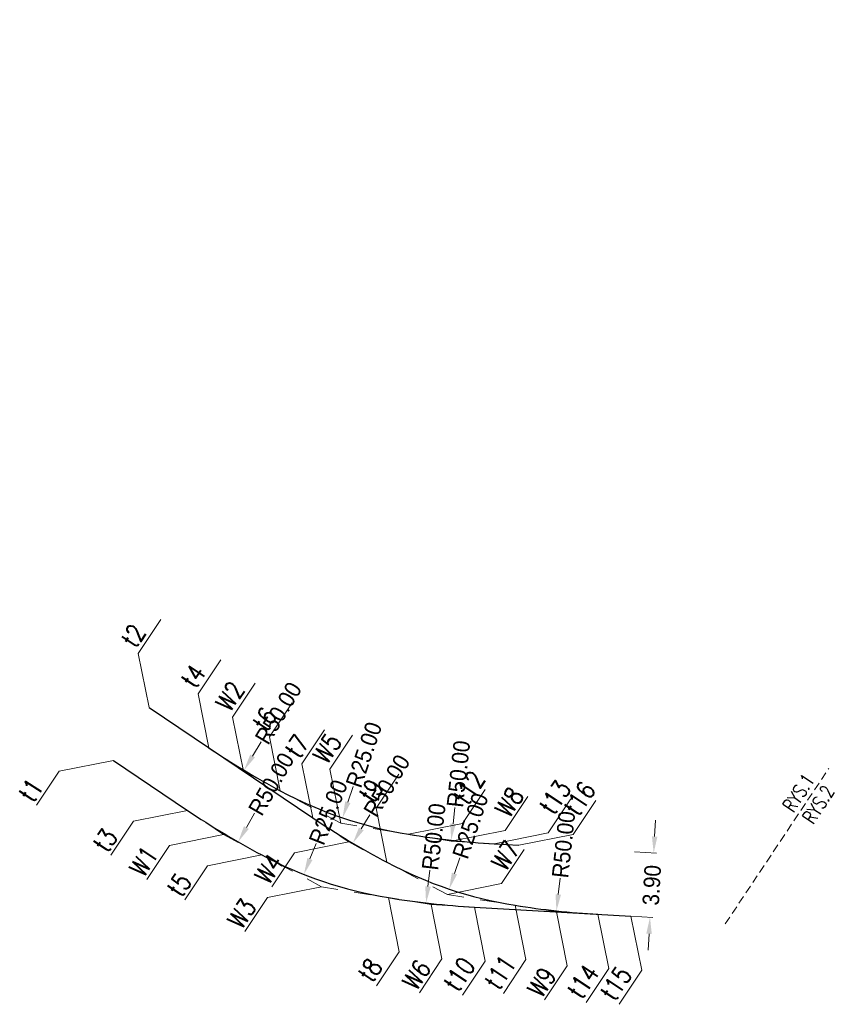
# Model space of a CAD drawing. Header units: metres. Extents: x 6603814 to 6605007, y 5739589 to 5740036.
# Tile 1 of 4: x 6603814 to 6603863, y 5739844 to 5739903. Entities that reach past the tile are written whole.
import ezdxf

# ---------------------------------------------------------------- set-up
doc = ezdxf.new("R2010")
doc.units = ezdxf.units.M
doc.header["$PDMODE"] = 33
doc.header["$PDSIZE"] = 0.2
for name, pattern in [('4002', [2, 1, -1]), ('DASHDOT', [25.4, 12.7, -6.35, 0, -6.35]), ('DASHED', [0.75, 0.5, -0.25])]:
    doc.linetypes.add(name, pattern=pattern)
for name, color, linetype, lineweight in [('Opis', 7, 'Continuous', 13), ('OSIE_TORU', 10, 'DASHDOT', 30), ('styczne łuków kołowych', 7, '4002', 9), ('wsp Osi Torów', 5, 'Continuous', 13), ('wsp wierzch', 7, 'Continuous', 20), ('wymiary', 7, 'Continuous', 18)]:
    doc.layers.add(name, color=color, linetype=linetype, lineweight=lineweight)
doc.styles.add('tabelka', font='simplex.shx')
doc.styles.add('WSP', font='txt.shx', dxfattribs={"width": 0.8})
doc.styles.add('wym500', font='arial.ttf', dxfattribs={"width": 0.9, "height": 1})
doc.dimstyles.new('500', dxfattribs={"dimtxt": 0.9, "dimasz": 1, "dimexe": 0.18, "dimexo": 0, "dimgap": 0.09, "dimtad": 0, "dimzin": 0, "dimdsep": 46, "dimtxsty": 'wym500', "dimcen": 0.25, "dimclrd": 256, "dimclre": 256, "dimclrt": 256, "dimaunit": 2, "dimadec": 7, "dimazin": 0, "dimtfac": 1, "dimtofl": 0, "dimtmove": 0, "dimatfit": 3, "dimfxl": 0.18, "dimtolj": 1, "dimtzin": 0, "dimlwd": -1, "dimlwe": -1, "dimarcsym": 0})

# ---------------------------------------------------------------- blocks, each defined once
blk = doc.blocks.new('*D28')
at = {"layer": 'Defpoints', "color": 0, "linetype": 'ByBlock', "transparency": 16777216}
for p in [(6603845.805, 5739903.311), (6603840.31, 5739853.614)]:
    blk.add_point(p, dxfattribs=at)
at = {"layer": 'wymiary', "linetype": 'ByBlock', "transparency": 16777216}
blk.add_line((6603840.529, 5739855.602), (6603840.419, 5739854.608), dxfattribs=at)
blk.add_solid([(6603840.254, 5739854.626), (6603840.585, 5739854.589), (6603840.31, 5739853.614)], dxfattribs=at)
at = {"layer": 'wymiary', "linetype": 'ByBlock', "transparency": 16777216, "insert": (6603840.753, 5739857.627), "char_height": 1, "attachment_point": 5, "rotation": 83.68985, "style": 'wym500'}
blk.add_mtext('\\A1;R50.00', dxfattribs=at)
blk = doc.blocks.new('*D29')
at = {"layer": 'Defpoints', "color": 0, "linetype": 'ByBlock', "transparency": 16777216}
for p in [(6603841.761, 5739878.64), (6603833.726, 5739854.966)]:
    blk.add_point(p, dxfattribs=at)
at = {"layer": 'wymiary', "linetype": 'ByBlock', "transparency": 16777216}
blk.add_line((6603834.369, 5739856.86), (6603834.048, 5739855.913), dxfattribs=at)
blk.add_solid([(6603833.89, 5739855.967), (6603834.205, 5739855.86), (6603833.726, 5739854.966)], dxfattribs=at)
at = {"layer": 'wymiary', "linetype": 'ByBlock', "transparency": 16777216, "insert": (6603835.024, 5739858.79), "char_height": 1, "attachment_point": 5, "rotation": 71.25387, "style": 'wym500'}
blk.add_mtext('\\A1;R25.00', dxfattribs=at)
blk = doc.blocks.new('*D30')
at = {"layer": 'Defpoints', "color": 0, "linetype": 'ByBlock', "transparency": 16777216}
for p in [(6603853.568, 5739900.676), (6603827.759, 5739857.852)]:
    blk.add_point(p, dxfattribs=at)
at = {"layer": 'wymiary', "linetype": 'ByBlock', "transparency": 16777216}
blk.add_line((6603828.791, 5739859.565), (6603828.275, 5739858.709), dxfattribs=at)
blk.add_solid([(6603828.132, 5739858.795), (6603828.418, 5739858.623), (6603827.759, 5739857.852)], dxfattribs=at)
at = {"layer": 'wymiary', "linetype": 'ByBlock', "transparency": 16777216, "insert": (6603829.843, 5739861.31), "char_height": 1, "attachment_point": 5, "rotation": 58.92406, "style": 'wym500'}
blk.add_mtext('\\A1;R50.00', dxfattribs=at)
blk = doc.blocks.new('*D31')
at = {"layer": 'Defpoints', "color": 0, "linetype": 'ByBlock', "transparency": 16777216}
for p in [(6603852.09, 5739899.041), (6603846.687, 5739849.334)]:
    blk.add_point(p, dxfattribs=at)
at = {"layer": 'wymiary', "linetype": 'ByBlock', "transparency": 16777216}
blk.add_line((6603846.903, 5739851.322), (6603846.795, 5739850.328), dxfattribs=at)
blk.add_solid([(6603846.629, 5739850.346), (6603846.961, 5739850.31), (6603846.687, 5739849.334)], dxfattribs=at)
at = {"layer": 'wymiary', "linetype": 'ByBlock', "transparency": 16777216, "insert": (6603847.123, 5739853.348), "char_height": 1, "attachment_point": 5, "rotation": 83.7961, "style": 'wym500'}
blk.add_mtext('\\A1;R50.00', dxfattribs=at)
blk = doc.blocks.new('*D32')
at = {"layer": 'Defpoints', "color": 0, "linetype": 'ByBlock', "transparency": 16777216}
for p in [(6603848.137, 5739874.355), (6603840.191, 5739850.652)]:
    blk.add_point(p, dxfattribs=at)
at = {"layer": 'wymiary', "linetype": 'ByBlock', "transparency": 16777216}
blk.add_line((6603840.827, 5739852.548), (6603840.509, 5739851.6), dxfattribs=at)
blk.add_solid([(6603840.351, 5739851.653), (6603840.667, 5739851.547), (6603840.191, 5739850.652)], dxfattribs=at)
at = {"layer": 'wymiary', "linetype": 'ByBlock', "transparency": 16777216, "insert": (6603841.474, 5739854.48), "char_height": 1, "attachment_point": 5, "rotation": 71.46637, "style": 'wym500'}
blk.add_mtext('\\A1;R25.00', dxfattribs=at)
blk = doc.blocks.new('*D33')
at = {"layer": 'Defpoints', "color": 0, "linetype": 'ByBlock', "transparency": 16777216}
for p in [(6603859.863, 5739896.435), (6603834.352, 5739853.433)]:
    blk.add_point(p, dxfattribs=at)
at = {"layer": 'wymiary', "linetype": 'ByBlock', "transparency": 16777216}
blk.add_line((6603835.372, 5739855.153), (6603834.862, 5739854.293), dxfattribs=at)
blk.add_solid([(6603834.718, 5739854.378), (6603835.005, 5739854.208), (6603834.352, 5739853.433)], dxfattribs=at)
at = {"layer": 'wymiary', "linetype": 'ByBlock', "transparency": 16777216, "insert": (6603836.412, 5739856.906), "char_height": 1, "attachment_point": 5, "rotation": 59.32152, "style": 'wym500'}
blk.add_mtext('\\A1;R50.00', dxfattribs=at)
blk = doc.blocks.new('*D34')
at = {"layer": 'Defpoints', "color": 0, "linetype": 'ByBlock', "transparency": 16777216}
for p in [(6603852.28, 5739896.883), (6603827.402, 5739853.512)]:
    blk.add_point(p, dxfattribs=at)
at = {"layer": 'wymiary', "linetype": 'ByBlock', "transparency": 16777216}
blk.add_line((6603828.397, 5739855.246), (6603827.9, 5739854.379), dxfattribs=at)
blk.add_solid([(6603827.755, 5739854.462), (6603828.044, 5739854.296), (6603827.402, 5739853.512)], dxfattribs=at)
at = {"layer": 'wymiary', "linetype": 'ByBlock', "transparency": 16777216, "insert": (6603829.411, 5739857.014), "char_height": 1, "attachment_point": 5, "rotation": 60.16182, "style": 'wym500'}
blk.add_mtext('\\A1;R50.00', dxfattribs=at)
blk = doc.blocks.new('*D35')
at = {"layer": 'Defpoints', "color": 0, "linetype": 'ByBlock', "transparency": 16777216}
for p in [(6603840.555, 5739874.803), (6603831.386, 5739851.545)]:
    blk.add_point(p, dxfattribs=at)
at = {"layer": 'wymiary', "linetype": 'ByBlock', "transparency": 16777216}
blk.add_line((6603832.12, 5739853.406), (6603831.753, 5739852.476), dxfattribs=at)
blk.add_solid([(6603831.598, 5739852.537), (6603831.908, 5739852.415), (6603831.386, 5739851.545)], dxfattribs=at)
at = {"layer": 'wymiary', "linetype": 'ByBlock', "transparency": 16777216, "insert": (6603832.867, 5739855.302), "char_height": 1, "attachment_point": 5, "rotation": 68.48549, "style": 'wym500'}
blk.add_mtext('\\A1;R25.00', dxfattribs=at)
blk = doc.blocks.new('*D36')
at = {"layer": 'Defpoints', "color": 0, "linetype": 'ByBlock', "transparency": 16777216}
for p in [(6603844.599, 5739899.474), (6603838.788, 5739849.813)]:
    blk.add_point(p, dxfattribs=at)
at = {"layer": 'wymiary', "linetype": 'ByBlock', "transparency": 16777216}
blk.add_line((6603839.021, 5739851.799), (6603838.904, 5739850.806), dxfattribs=at)
blk.add_solid([(6603838.739, 5739850.826), (6603839.07, 5739850.787), (6603838.788, 5739849.813)], dxfattribs=at)
at = {"layer": 'wymiary', "linetype": 'ByBlock', "transparency": 16777216, "insert": (6603839.257, 5739853.823), "char_height": 1, "attachment_point": 5, "rotation": 83.32613, "style": 'wym500'}
blk.add_mtext('\\A1;R50.00', dxfattribs=at)
blk = doc.blocks.new('*D37')
at = {"layer": 'Defpoints', "color": 0, "linetype": 'ByBlock', "transparency": 16777216}
for p in [(6603851.425, 5739852.902), (6603851.2, 5739849.009), (6603852.353, 5739848.942)]:
    blk.add_point(p, dxfattribs=at)
at = {"layer": 'wymiary', "linetype": 'ByBlock', "transparency": 16777216}
for p, q in [((6603852.636, 5739853.834), (6603852.694, 5739854.832)), ((6603851.425, 5739852.902), (6603852.758, 5739852.825)), ((6603851.2, 5739849.009), (6603852.533, 5739848.932)), ((6603852.295, 5739847.944), (6603852.237, 5739846.945))]:
    blk.add_line(p, q, dxfattribs=at)
for points in [[(6603852.47, 5739853.844), (6603852.802, 5739853.824), (6603852.578, 5739852.836)], [(6603852.129, 5739847.953), (6603852.462, 5739847.934), (6603852.353, 5739848.942)]]:
    blk.add_solid(points, dxfattribs=at)
at = {"layer": 'wymiary', "linetype": 'ByBlock', "transparency": 16777216, "insert": (6603852.466, 5739850.889), "char_height": 1, "attachment_point": 5, "rotation": 86.68985, "style": 'wym500'}
blk.add_mtext('\\A1;3.90', dxfattribs=at)
blk = doc.blocks.new('Wsp-pg50(s)')
for p, q in [((0, 0), (315, 315)), ((315, 315), (645, 315))]:
    blk.add_line(p, q)
at = {"style": 'WSP', "width": 0.8}
blk.add_attdef('WSP', (330, 351.6), '', height=150, dxfattribs=at)

msp = doc.modelspace()

# ---------------------------------------------------------------- linework, layer by layer
at = {"layer": 'Opis', "color": 251, "linetype": 'DASHED', "lineweight": 13}
msp.add_line((6603856.9137, 5739848.5444), (6603863.1886, 5739857.9631), dxfattribs=at)
at = {"layer": 'OSIE_TORU', "linetype": 'ByBlock', "ltscale": 0.1, "flags": 128}
for points in [[(6603822.002, 5739861.654), (6603831.9248, 5739854.9686, 0.0261867), (6603836.4124, 5739852.2754, 0.0825311), (6603844.1846, 5739849.6698, 0.0252581), (6603849.2034, 5739849.1242)], [(6603825.6297, 5739859.2098, 0.0252588), (6603829.9537, 5739856.6039, 0.0825311), (6603837.7162, 5739853.9695, 0.0261859), (6603842.9181, 5739853.3943), (6603844.4156, 5739853.3077)], [(6603819.8422, 5739858.4483), (6603824.3419, 5739855.4167, 0.0261867), (6603828.8295, 5739852.7235, 0.0815976), (6603836.5101, 5739850.1327, 0.0261859), (6603841.712, 5739849.5575), (6603851.2001, 5739849.0088)]]:
    msp.add_lwpolyline(points, format="xyb", dxfattribs=at)
at = {"layer": 'styczne łuków kołowych'}
for p, q in [((6603825.6297, 5739859.2098), (6603827.7259, 5739857.7976)), ((6603827.7259, 5739857.7976), (6603829.9537, 5739856.6039)), ((6603833.616, 5739854.6417), (6603829.9537, 5739856.6039)), ((6603824.3419, 5739855.4167), (6603826.5151, 5739853.9525)), ((6603831.9248, 5739854.9686), (6603834.098, 5739853.5044)), ((6603833.616, 5739854.6417), (6603837.7162, 5739853.9695)), ((6603826.5151, 5739853.9525), (6603828.8295, 5739852.7235)), ((6603834.098, 5739853.5044), (6603836.4124, 5739852.2754)), ((6603840.302, 5739853.5456), (6603837.7162, 5739853.9695)), ((6603840.302, 5739853.5456), (6603842.9181, 5739853.3943)), ((6603832.457, 5739850.7972), (6603828.8295, 5739852.7235)), ((6603840.082, 5739850.3268), (6603836.4124, 5739852.2754)), ((6603832.457, 5739850.7972), (6603836.5101, 5739850.1327)), ((6603839.096, 5739849.7088), (6603836.5101, 5739850.1327)), ((6603840.082, 5739850.3268), (6603844.1846, 5739849.6698)), ((6603839.096, 5739849.7088), (6603841.712, 5739849.5575)), ((6603846.6802, 5739849.2702), (6603844.1846, 5739849.6698)), ((6603846.6802, 5739849.2702), (6603849.2034, 5739849.1242))]:
    msp.add_line(p, q, dxfattribs=at)

# ---------------------------------------------------------------- block references
at = {"layer": 'wsp Osi Torów', "color": 1, "xscale": 0.00750000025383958, "yscale": 0.00750000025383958, "zscale": 0.00750000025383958, "rotation": 56.32769498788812}
for p, values in [((6603822.002, 5739861.654), {'WSP': 't2'}), ((6603825.6297, 5739859.2098), {'WSP': 't4'}), ((6603829.9537, 5739856.6039), {'WSP': 't6'}), ((6603831.9248, 5739854.9686), {'WSP': 't7'}), ((6603836.4124, 5739852.2754), {'WSP': 't9'})]:
    msp.add_blockref('Wsp-pg50(s)', p, dxfattribs=at).add_auto_attribs(values)
at = {"layer": 'wsp Osi Torów', "color": 1}
ref = msp.add_blockref('Wsp-pg50(s)', (6603819.8422, 5739858.4483), dxfattribs=dict(at, xscale=-0.00750000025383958, yscale=0.007500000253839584, zscale=0.007500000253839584, rotation=56.32769498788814))
ref.add_attrib('WSP', 't1', (6603814.9721, 5739855.816), dxfattribs={"layer": '0', "height": 1.125, "rotation": 56.327694, "style": 'WSP', "width": 0.8})
ref = msp.add_blockref('Wsp-pg50(s)', (6603837.7162, 5739853.9695), dxfattribs=dict(at, xscale=-0.007500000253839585, yscale=0.007500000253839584, zscale=0.007500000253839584, rotation=236.327694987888))
ref.add_attrib('WSP', 't12', (6603841.3131, 5739855.6475), dxfattribs={"layer": '0', "height": 1.125, "rotation": 56.327694, "style": 'WSP', "width": 0.8})
ref = msp.add_blockref('Wsp-pg50(s)', (6603842.9181, 5739853.3943), dxfattribs=dict(at, xscale=-0.007500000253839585, yscale=0.007500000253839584, zscale=0.007500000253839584, rotation=236.327694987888))
ref.add_attrib('WSP', 't13', (6603846.515, 5739855.0723), dxfattribs={"layer": '0', "height": 1.125, "rotation": 56.327694, "style": 'WSP', "width": 0.8})
ref = msp.add_blockref('Wsp-pg50(s)', (6603844.4156, 5739853.3077), dxfattribs=dict(at, xscale=-0.007500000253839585, yscale=0.007500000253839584, zscale=0.007500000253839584, rotation=236.327694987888))
ref.add_attrib('WSP', 't16', (6603848.0125, 5739854.9857), dxfattribs={"layer": '0', "height": 1.125, "rotation": 56.327694, "style": 'WSP', "width": 0.8})
ref = msp.add_blockref('Wsp-pg50(s)', (6603824.3419, 5739855.4167), dxfattribs=dict(at, xscale=-0.00750000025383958, yscale=0.007500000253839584, zscale=0.007500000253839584, rotation=56.32769498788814))
ref.add_attrib('WSP', 't3', (6603819.4718, 5739852.7844), dxfattribs={"layer": '0', "height": 1.125, "rotation": 56.327694, "style": 'WSP', "width": 0.8})
ref = msp.add_blockref('Wsp-pg50(s)', (6603828.8295, 5739852.7235), dxfattribs=dict(at, xscale=-0.00750000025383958, yscale=0.007500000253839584, zscale=0.007500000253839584, rotation=56.32769498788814))
ref.add_attrib('WSP', 't5', (6603823.9594, 5739850.0912), dxfattribs={"layer": '0', "height": 1.125, "rotation": 56.327694, "style": 'WSP', "width": 0.8})
ref = msp.add_blockref('Wsp-pg50(s)', (6603836.5101, 5739850.1327), dxfattribs=dict(at, xscale=0.007500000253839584, yscale=0.007500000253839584, zscale=0.007500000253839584, rotation=236.327694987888))
ref.add_attrib('WSP', 't8', (6603835.5154, 5739844.9186), dxfattribs={"layer": '0', "height": 1.125, "rotation": 56.327696, "style": 'WSP', "width": 0.8})
ref = msp.add_blockref('Wsp-pg50(s)', (6603841.712, 5739849.5575), dxfattribs=dict(at, xscale=0.007500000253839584, yscale=0.007500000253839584, zscale=0.007500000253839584, rotation=236.327694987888))
ref.add_attrib('WSP', 't10', (6603840.7173, 5739844.3434), dxfattribs={"layer": '0', "height": 1.125, "rotation": 56.327696, "style": 'WSP', "width": 0.8})
ref = msp.add_blockref('Wsp-pg50(s)', (6603844.1846, 5739849.6698), dxfattribs=dict(at, xscale=0.007500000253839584, yscale=0.007500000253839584, zscale=0.007500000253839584, rotation=236.327694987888))
ref.add_attrib('WSP', 't11', (6603843.1898, 5739844.4557), dxfattribs={"layer": '0', "height": 1.125, "rotation": 56.327696, "style": 'WSP', "width": 0.8})
ref = msp.add_blockref('Wsp-pg50(s)', (6603849.2034, 5739849.1242), dxfattribs=dict(at, xscale=0.007500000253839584, yscale=0.007500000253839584, zscale=0.007500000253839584, rotation=236.327694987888))
ref.add_attrib('WSP', 't14', (6603848.2087, 5739843.9101), dxfattribs={"layer": '0', "height": 1.125, "rotation": 56.327696, "style": 'WSP', "width": 0.8})
ref = msp.add_blockref('Wsp-pg50(s)', (6603851.2001, 5739849.0088), dxfattribs=dict(at, xscale=0.007500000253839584, yscale=0.007500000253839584, zscale=0.007500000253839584, rotation=236.327694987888))
ref.add_attrib('WSP', 't15', (6603850.2053, 5739843.7946), dxfattribs={"layer": '0', "height": 1.125, "rotation": 56.327696, "style": 'WSP', "width": 0.8})
at = {"layer": 'wsp wierzch', "xscale": 0.007500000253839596, "yscale": 0.007500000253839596, "zscale": 0.007500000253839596, "rotation": 56.32769499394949}
for p, values in [((6603827.7259, 5739857.7976), {'WSP': 'W2'}), ((6603833.616, 5739854.6417), {'WSP': 'W5'})]:
    msp.add_blockref('Wsp-pg50(s)', p, dxfattribs=at).add_auto_attribs(values)
at = {"layer": 'wsp wierzch'}
ref = msp.add_blockref('Wsp-pg50(s)', (6603840.302, 5739853.5456), dxfattribs=dict(at, xscale=-0.007500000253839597, yscale=0.007500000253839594, zscale=0.007500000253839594, rotation=236.3276949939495))
ref.add_attrib('WSP', 'W8', (6603843.8244, 5739854.8979), dxfattribs={"layer": '0', "height": 1.125, "rotation": 56.327694, "style": 'WSP', "width": 0.8})
ref = msp.add_blockref('Wsp-pg50(s)', (6603826.5151, 5739853.9525), dxfattribs=dict(at, xscale=-0.007500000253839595, yscale=0.007500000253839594, zscale=0.007500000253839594, rotation=56.32769499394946))
ref.add_attrib('WSP', 'W1', (6603821.6736, 5739851.3161), dxfattribs={"layer": '0', "height": 1.125, "rotation": 56.327694, "style": 'WSP', "width": 0.8})
ref = msp.add_blockref('Wsp-pg50(s)', (6603834.098, 5739853.5044), dxfattribs=dict(at, xscale=-0.007500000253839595, yscale=0.007500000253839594, zscale=0.007500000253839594, rotation=56.32769499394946))
ref.add_attrib('WSP', 'W4', (6603829.2566, 5739850.868), dxfattribs={"layer": '0', "height": 1.125, "rotation": 56.327694, "style": 'WSP', "width": 0.8})
ref = msp.add_blockref('Wsp-pg50(s)', (6603840.082, 5739850.3268), dxfattribs=dict(at, xscale=-0.007500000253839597, yscale=0.007500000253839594, zscale=0.007500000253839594, rotation=236.3276949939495))
ref.add_attrib('WSP', 'W7', (6603843.6043, 5739851.6791), dxfattribs={"layer": '0', "height": 1.125, "rotation": 56.327694, "style": 'WSP', "width": 0.8})
ref = msp.add_blockref('Wsp-pg50(s)', (6603832.457, 5739850.7972), dxfattribs=dict(at, xscale=-0.007500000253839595, yscale=0.007500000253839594, zscale=0.007500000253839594, rotation=56.32769499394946))
ref.add_attrib('WSP', 'W3', (6603827.6155, 5739848.1608), dxfattribs={"layer": '0', "height": 1.125, "rotation": 56.327694, "style": 'WSP', "width": 0.8})
ref = msp.add_blockref('Wsp-pg50(s)', (6603839.096, 5739849.7088), dxfattribs=dict(at, xscale=0.007500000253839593, yscale=0.007500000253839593, zscale=0.007500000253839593, rotation=236.3276949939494))
ref.add_attrib('WSP', 'W6', (6603838.2068, 5739844.4394), dxfattribs={"layer": '0', "height": 1.125, "rotation": 56.327696, "style": 'WSP', "width": 0.8})
ref = msp.add_blockref('Wsp-pg50(s)', (6603846.6802, 5739849.2702), dxfattribs=dict(at, xscale=0.007500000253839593, yscale=0.007500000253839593, zscale=0.007500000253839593, rotation=236.3276949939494))
ref.add_attrib('WSP', 'W9', (6603845.791, 5739844.0007), dxfattribs={"layer": '0', "height": 1.125, "rotation": 56.327696, "style": 'WSP', "width": 0.8})

# ---------------------------------------------------------------- texts
at = {"layer": 'Opis', "color": 251, "linetype": 'DASHED', "lineweight": 13, "style": 'tabelka', "width": 0.75}
for s, p in [('RYS.1', (6603861.0469, 5739855.2402)), ('RYS.2', (6603862.2449, 5739854.5317))]:
    msp.add_text(s, height=0.85, rotation=56.7, dxfattribs=at).set_placement(p)

# ---------------------------------------------------------------- dimensions: what is measured, and where the dimension line sits
at = {"layer": 'wymiary', "linetype": 'ByBlock'}
for center, mpoint, picture, middle in [((6603845.8051, 5739903.3109), (6603840.3096, 5739853.6138), '*D28', (6603840.7534, 5739857.627)), ((6603853.5675, 5739900.6765), (6603827.7588, 5739857.8523), '*D30', (6603829.843, 5739861.3104)), ((6603844.599, 5739899.4741), (6603838.7881, 5739849.8129), '*D36', (6603839.2574, 5739853.8232)), ((6603852.0904, 5739899.0408), (6603846.6871, 5739849.3336), '*D31', (6603847.1234, 5739853.3476)), ((6603852.2796, 5739896.8833), (6603827.402, 5739853.5116), '*D34', (6603829.411, 5739857.014)), ((6603859.8626, 5739896.4352), (6603834.3516, 5739853.433), '*D33', (6603836.4117, 5739856.9056)), ((6603841.7606, 5739878.6402), (6603833.7262, 5739854.9664), '*D29', (6603835.0238, 5739858.7898)), ((6603840.5546, 5739874.8034), (6603831.3861, 5739851.5453), '*D35', (6603832.8669, 5739855.3016)), ((6603848.1375, 5739874.3553), (6603840.191, 5739850.6519), '*D32', (6603841.4744, 5739854.4801))]:
    dim = msp.add_radius_dim(center=center, mpoint=mpoint, dimstyle='500', dxfattribs=at)
    dim.commit()
    dim.dimension.update_dxf_attribs({"geometry": picture, "text_midpoint": middle, "dimtype": 164})
dim = msp.add_aligned_dim(p1=(6603851.4252, 5739852.9023), p2=(6603851.2001, 5739849.0088), distance=1.1549, dimstyle='500', dxfattribs=at)
dim.commit()
dim.dimension.update_dxf_attribs({"geometry": '*D37', "text_midpoint": (6603852.4656, 5739850.8888)})

doc.saveas('drawing.dxf')
